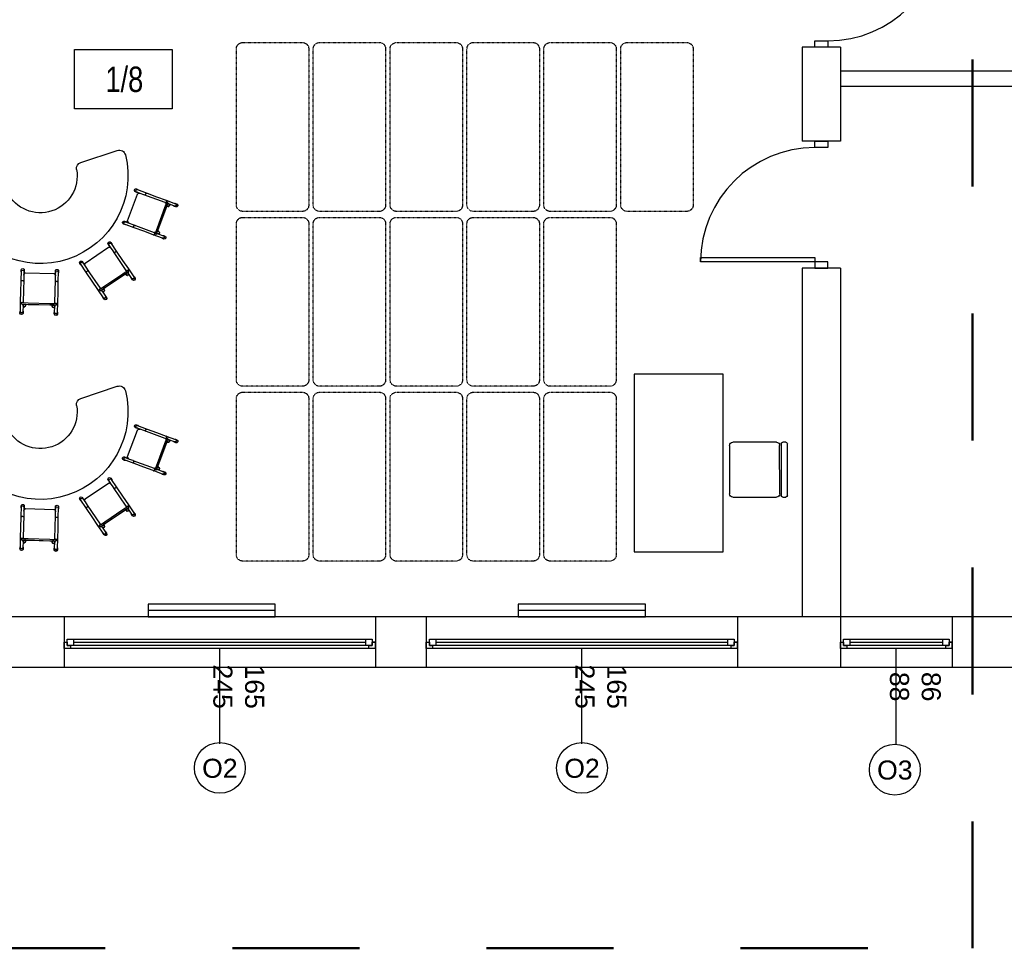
# Model space of a CAD drawing. Header units: millimetres. Extents: x 3698380 to 4312681, y 679670 to 844285.
# Tile 53 of 100: x 3979716 to 3987465, y 779016 to 786330. Entities that reach past the tile are written whole.
import ezdxf
from ezdxf.enums import TextEntityAlignment as Align

# ---------------------------------------------------------------- set-up
doc = ezdxf.new("R2010")
doc.units = ezdxf.units.MM
doc.header["$LTSCALE"] = 10
for name, pattern in [('1', [2, 1, -1]), ('ACAD_ISO03W100', [30, 12, -18]), ('drobna przerywana', [0.4, 0.1, -0.1, 0.1, -0.1])]:
    doc.linetypes.add(name, pattern=pattern)
for name, color, linetype in [('_wytyczne ele', 6, 'Continuous'), ('A_bloki', 252, 'Continuous'), ('A_opis_pom', 3, 'Continuous'), ('A_sc_istn', 252, 'Continuous'), ('A_wymiary', 1, 'Continuous')]:
    doc.layers.add(name, color=color, linetype=linetype)
doc.layers.add('HVAC_zakres_opracowania', color=1, linetype='1', lineweight=50)
doc.styles.get("Standard").update_dxf_attribs({"font": 'arial.ttf'})
doc.styles.add('Strzałki', font='ic-isocp.shx', dxfattribs={"width": 0.8})
doc.linetypes.add('TRACKS', pattern='A,0.15,[130,ltypeshp.shx,S=0.25,R=0,X=0,Y=0],0.15', length=0.3)

# ---------------------------------------------------------------- blocks, each defined once
blk = doc.blocks.new('*U462')
at = {"color": 252}
for p, q in [((-95, 20), (-100, 20)), ((-97.5, 15), (-97.5, 17.5)), ((-97.5, 17.5), (-95, 17.5)), ((-92.5, 17.5), (-97.5, 17.5)), ((-97.5, 17.5), (-97.5, 12.5)), ((-95, 17.5), (-95, 20)), ((140, 20), (-95, 20)), ((-92.5, 12.5), (-92.5, 17.5)), ((137.5, 17.5), (-92.5, 17.5)), ((142.5, 17.5), (137.5, 17.5)), ((137.5, 17.5), (137.5, 12.5)), ((145, 20), (140, 20)), ((140, 20), (140, 17.5)), ((140, 17.5), (142.5, 17.5)), ((142.5, 17.5), (142.5, 15)), ((142.5, 12.5), (142.5, 17.5)), ((-100, 15), (-97.5, 15)), ((-97.5, 12.5), (-92.5, 12.5)), ((-92.5, 15), (137.5, 15)), ((-92.5, 12.5), (137.5, 12.5)), ((-92.5, 12.5), (137.5, 12.5)), ((137.5, 12.5), (142.5, 12.5)), ((142.5, 15), (145, 15))]:
    blk.add_line(p, q, dxfattribs=at)
for points in [[(-100, 20), (-100, 15), (-97.5, 15)], [(145, 20), (145, 14.99), (142.5, 15)]]:
    blk.add_lwpolyline(points, dxfattribs=at)
blk = doc.blocks.new('*U338')
at = {"color": 252}
blk.add_lwpolyline([(75, 0), (0, 0)], dxfattribs=at)
for tag, p in [('S', (30, 5)), ('H', (30, -20))]:
    blk.add_attdef(tag, text='', height=15, dxfattribs=at).set_placement(p, align=Align.CENTER)
blk = doc.blocks.new('*U463')
at = {"color": 252}
for p, q in [((-16.5, 20), (-21.5, 20)), ((-19, 15), (-19, 17.5)), ((-19, 17.5), (-16.5, 17.5)), ((-14, 17.5), (-19, 17.5)), ((-19, 17.5), (-19, 12.5)), ((-16.5, 17.5), (-16.5, 20)), ((61.5, 20), (-16.5, 20)), ((-14, 12.5), (-14, 17.5)), ((59, 17.5), (-14, 17.5)), ((64, 17.5), (59, 17.5)), ((59, 17.5), (59, 12.5)), ((66.5, 20), (61.5, 20)), ((61.5, 20), (61.5, 17.5)), ((61.5, 17.5), (64, 17.5)), ((64, 17.5), (64, 15)), ((64, 12.5), (64, 17.5)), ((-21.5, 15), (-19, 15)), ((-19, 12.5), (-14, 12.5)), ((-14, 15), (59, 15)), ((-14, 12.5), (59, 12.5)), ((-14, 12.5), (59, 12.5)), ((59, 12.5), (64, 12.5)), ((64, 15), (66.5, 15))]:
    blk.add_line(p, q, dxfattribs=at)
for points in [[(-21.5, 20), (-21.5, 15), (-19, 15)], [(66.5, 20), (66.5, 15), (64, 15)]]:
    blk.add_lwpolyline(points, dxfattribs=at)
blk = doc.blocks.new('*U469')
at = {"color": 252}
for points in [[(35, 900), (35, 0), (0, 0), (0, 900)], [(-50, -100), (0, -100), (0, 0), (-50, 0)], [(950, 0), (950, -100), (900, -100), (900, 0)]]:
    blk.add_lwpolyline(points, close=True, dxfattribs=at)
blk.add_arc((0, 0), 900, 0, 90, dxfattribs=at)
blk = doc.blocks.new('Stolik banan - czerwony - wys_ 53 cm-1783507-0 PARTER')
at = {"layer": 'A_bloki'}
for p, q in [((-33.64, 69.19), (-63.82, 69.19)), ((63.79, 69.19), (33.62, 69.19))]:
    blk.add_line(p, q, dxfattribs=at)
for centre, radius, start, end in [((-63.82, 64.19), 5, 90, 184.4808), ((-0.01, 69.19), 69, 184.4808, 355.5192), ((-33.64, 64.19), 5, 8.45652, 90), ((-0.01, 69.19), 29, 188.45652, 351.54348), ((33.62, 64.19), 5, 90, 171.54348), ((63.79, 64.19), 5, 355.5192, 90)]:
    blk.add_arc(centre, radius, start, end, dxfattribs=at)
blk = doc.blocks.new('Krzesełko 38 cm - Czerwony-V99-0 PARTER')
at = {"layer": 'A_bloki'}
for p, q in [((-14.75, 7.01), (-14.75, 5.8)), ((-14.5, 5.8), (-14.5, -1.97)), ((-13.5, 0), (-8.5, 0)), ((-12.5, 1), (-12.5, 5.8)), ((-12.5, 1), (-12.5, 0)), ((-12.25, 5.8), (-12.25, 7.01)), ((-10.5, 0.06), (-10.5, 1)), ((10.5, 0.11), (-10.5, 0.11)), ((-8.5, 0), (8.5, 0)), ((8.5, 0), (13.5, 0)), ((10.5, 1), (10.5, 0.06)), ((12.25, 7.01), (12.25, 5.8)), ((12.5, 5.8), (12.5, 1)), ((12.5, 0), (12.5, 1)), ((14.5, -1.97), (14.5, 5.8)), ((14.75, 5.8), (14.75, 7.01)), ((-14.5, -1.97), (-14.5, -9.97)), ((-13.5, 0), (-13.5, -1)), ((-8.5, -1), (-13.5, -1)), ((-12.5, -1.97), (-12.5, -1)), ((-12.5, -1.05), (-12.5, -1.89)), ((-12.5, -19.79), (-12.5, -1.89)), ((8.5, -1), (-8.5, -1)), ((13.5, -1), (8.5, -1)), ((12.5, -1), (12.5, -1.97)), ((12.5, -1.89), (12.5, -1.05)), ((12.5, -1.89), (12.5, -19.79)), ((13.5, -1), (13.5, 0)), ((14.5, -9.97), (14.5, -1.97)), ((-14.5, -9.97), (-14.5, -17.97)), ((14.5, -17.97), (14.5, -9.97)), ((-14.5, -17.97), (-14.5, -26.94)), ((-12.5, -19.11), (-12.5, -17.97)), ((-12.5, -19.98), (-12.5, -19.79)), ((-12.5, -22.92), (-12.5, -19.98)), ((-12.5, -26.94), (-12.5, -22.92)), ((12.5, -17.97), (12.5, -19.11)), ((12.5, -19.79), (12.5, -19.98)), ((12.5, -19.98), (12.5, -22.92)), ((12.5, -22.92), (12.5, -26.94)), ((14.5, -26.94), (14.5, -17.97)), ((-14.75, -25.73), (-14.75, -26.94)), ((-12.25, -26.94), (-12.25, -25.73)), ((-11.14, -24.82), (11.14, -24.82)), ((12.25, -25.73), (12.25, -26.94)), ((14.75, -26.94), (14.75, -25.73))]:
    blk.add_line(p, q, dxfattribs=at)
at = {"layer": 'A_bloki', "flags": 128}
for points in [[(-12.5, -22.92), (-12.46, -23.34), (-12.32, -23.74), (-12.11, -24.1), (-11.83, -24.41), (-11.49, -24.66)], [(11.49, -24.66), (11.83, -24.41), (12.11, -24.1), (12.32, -23.74), (12.46, -23.34), (12.5, -22.92)]]:
    blk.add_lwpolyline(points, dxfattribs=at)
at = {"layer": 'A_bloki'}
for centre, radius, start, end in [((-11.5, 1), 1, 0, 180), ((-11.5, 1), 1, 135, 180), ((-11.5, 1), 1, 180, 255), ((-11.5, 1), 1, 180, 360), ((-11.5, 1), 1, 30, 120), ((-11.5, 1), 1, 300, 0), ((-11.5, 1), 1, 0, 15), ((11.5, 1), 1, 360, 180), ((11.5, 1), 1, 120, 180), ((11.5, 1), 1, 180, 240), ((11.5, 1), 1, 180, 360), ((11.5, 1), 1, 360, 105), ((11.5, 1), 1, 270, 360), ((-10.5, -1.89), 2, 155.58201, 180), ((10.5, -1.89), 2, 0, 24.41799)]:
    blk.add_arc(centre, radius, start, end, dxfattribs=at)
for centre, major_axis, start_param, end_param in [((-13.5, 7.01), (-1.25, 0), 3.141593, 6.283185), ((13.5, 7.01), (-1.25, 0), 3.141593, 6.283185), ((-13.5, 7.01), (1.25, 0), 3.141593, 3.403392), ((-13.5, 5.8), (1.25, 0), 0, 3.141593), ((-13.5, 5.8), (1.25, 0), 3.141593, 3.77396), ((-13.5, 5.8), (-1, 0), 3.141593, 6.283185), ((-13.5, 5.8), (1.25, 0), 5.650818, 6.283185), ((-13.5, 7.01), (-1.25, 0), 2.879793, 3.141593), ((13.5, 7.01), (1.25, 0), 3.141593, 3.403392), ((13.5, 5.8), (1.25, 0), 0, 3.141593), ((13.5, 5.8), (1.25, 0), 3.141593, 3.77396), ((13.5, 5.8), (-1, 0), 3.141593, 6.283185), ((13.5, 5.8), (1.25, 0), 5.650818, 6.283185), ((13.5, 7.01), (-1.25, 0), 2.879793, 3.141593), ((-13.5, -25.73), (1.25, 0), 2.509225, 3.141593), ((-13.5, -25.73), (1.25, 0), 3.141593, 6.283185), ((-13.5, -26.94), (-1.25, 0), 6.021386, 6.283185), ((-13.5, -26.94), (-1.25, 0), 0, 3.141593), ((-13.5, -25.73), (1.25, 0), 0, 0.632368), ((-13.5, -26.94), (1.25, 0), 0, 0.261799), ((13.5, -25.73), (1.25, 0), 2.509225, 3.141593), ((13.5, -25.73), (1.25, 0), 3.141593, 6.283185), ((13.5, -26.94), (-1.25, 0), 6.100199, 6.283185), ((13.5, -26.94), (-1.25, 0), 0, 3.141593), ((13.5, -25.73), (1.25, 0), 0, 0.632368), ((13.5, -26.94), (1.25, 0), 0, 0.261799)]:
    blk.add_ellipse(centre, major_axis=major_axis, ratio=0.970296, start_param=start_param, end_param=end_param, dxfattribs=at)
for points, knots in [([(-12.5, 1), (-12.5, 1.09), (-12.48, 1.22), (-12.43, 1.38), (-12.38, 1.48), (-12.33, 1.56), (-12.28, 1.63), (-12.24, 1.68), (-12.21, 1.71)], [0, 0, 0, 0, 0.0833333, 0.125, 0.1666667, 0.1875, 0.2083333, 0.25, 0.25, 0.25, 0.25]), ([(-11.76, 0.03), (-11.8, 0.05), (-11.88, 0.07), (-12, 0.13), (-12.09, 0.19), (-12.16, 0.25), (-12.22, 0.31), (-12.3, 0.39), (-12.36, 0.48), (-12.4, 0.56), (-12.43, 0.64), (-12.48, 0.78), (-12.5, 0.91), (-12.5, 1)], [0.5833333, 0.5833333, 0.5833333, 0.5833333, 0.625, 0.6666667, 0.7083333, 0.7291667, 0.75, 0.7916667, 0.8333333, 0.8541667, 0.875, 0.9166667, 1, 1, 1, 1]), ([(-12, 1.87), (-11.96, 1.89), (-11.88, 1.93), (-11.72, 1.98), (-11.5, 2.01), (-11.28, 1.98), (-11.12, 1.93), (-11.04, 1.89), (-11, 1.87)], [0.3333333, 0.3333333, 0.3333333, 0.3333333, 0.375, 0.4166667, 0.5, 0.5833333, 0.625, 0.6666667, 0.6666667, 0.6666667, 0.6666667]), ([(-10.5, 1), (-10.5, 0.91), (-10.52, 0.78), (-10.57, 0.62), (-10.62, 0.52), (-10.67, 0.44), (-10.72, 0.37), (-10.78, 0.31), (-10.84, 0.25), (-10.91, 0.19), (-10.96, 0.16), (-11, 0.13)], [0, 0, 0, 0, 0.0833333, 0.125, 0.1666667, 0.1875, 0.2083333, 0.25, 0.2708333, 0.2916667, 0.3333333, 0.3333333, 0.3333333, 0.3333333]), ([(10.5, 1), (10.5, 1.09), (10.52, 1.22), (10.57, 1.38), (10.62, 1.48), (10.67, 1.56), (10.72, 1.63), (10.78, 1.69), (10.84, 1.75), (10.91, 1.81), (10.96, 1.84), (11, 1.87)], [0, 0, 0, 0, 0.0833333, 0.125, 0.1666667, 0.1875, 0.2083333, 0.25, 0.2708333, 0.2916667, 0.3333333, 0.3333333, 0.3333333, 0.3333333]), ([(11, 0.13), (10.96, 0.16), (10.91, 0.19), (10.84, 0.25), (10.78, 0.31), (10.7, 0.39), (10.64, 0.48), (10.6, 0.56), (10.57, 0.64), (10.52, 0.78), (10.5, 0.91), (10.5, 1)], [0.6666667, 0.6666667, 0.6666667, 0.6666667, 0.7083333, 0.7291667, 0.75, 0.7916667, 0.8333333, 0.8541667, 0.875, 0.9166667, 1, 1, 1, 1]), ([(11.06, 0.03), (11.01, 0.04), (10.83, 0.09), (10.64, 0.11), (10.5, 0.11)], [0.4285714, 0.4285714, 0.4285714, 0.4285714, 0.5714286, 1, 1, 1, 1]), ([(11.5, 2), (11.59, 2), (11.72, 1.98), (11.88, 1.93), (11.96, 1.89), (12, 1.87)], [0.5, 0.5, 0.5, 0.5, 0.5833333, 0.625, 0.6666667, 0.6666667, 0.6666667, 0.6666667]), ([(12.5, 1), (12.5, 0.91), (12.48, 0.78), (12.43, 0.62), (12.38, 0.52), (12.33, 0.44), (12.28, 0.37), (12.22, 0.31), (12.16, 0.25), (12.09, 0.19), (12, 0.13), (11.88, 0.07), (11.72, 0.02), (11.59, 0), (11.5, 0)], [0, 0, 0, 0, 0.0833333, 0.125, 0.1666667, 0.1875, 0.2083333, 0.25, 0.2708333, 0.2916667, 0.3333333, 0.375, 0.4166667, 0.5, 0.5, 0.5, 0.5]), ([(12.21, 1.71), (12.24, 1.68), (12.3, 1.61), (12.36, 1.52), (12.4, 1.44), (12.43, 1.36), (12.48, 1.22), (12.5, 1.09), (12.5, 1)], [0.75, 0.75, 0.75, 0.75, 0.7916667, 0.8333333, 0.8541667, 0.875, 0.9166667, 1, 1, 1, 1]), ([(-14.5, -1.97), (-14.5, -1.9), (-14.48, -1.8), (-14.43, -1.67), (-14.37, -1.58), (-14.3, -1.49), (-14.21, -1.41), (-14.11, -1.35), (-13.97, -1.27), (-13.76, -1.2), (-13.5, -1.18), (-13.24, -1.2), (-13.03, -1.27), (-12.89, -1.35), (-12.79, -1.41), (-12.7, -1.49), (-12.63, -1.58), (-12.57, -1.67), (-12.52, -1.8), (-12.5, -1.9), (-12.5, -1.97)], [0, 0, 0, 0, 0.083333, 0.125, 0.166667, 0.208333, 0.25, 0.291667, 0.333333, 0.416667, 0.5, 0.583333, 0.666667, 0.708333, 0.75, 0.791667, 0.833333, 0.875, 0.916667, 1, 1, 1, 1]), ([(12.5, -1.97), (12.5, -1.9), (12.52, -1.8), (12.57, -1.67), (12.63, -1.58), (12.7, -1.49), (12.79, -1.41), (12.89, -1.35), (13.03, -1.27), (13.24, -1.2), (13.5, -1.18), (13.76, -1.2), (13.97, -1.27), (14.11, -1.35), (14.21, -1.41), (14.3, -1.49), (14.37, -1.58), (14.43, -1.67), (14.48, -1.8), (14.5, -1.9), (14.5, -1.97)], [0, 0, 0, 0, 0.083333, 0.125, 0.166667, 0.208333, 0.25, 0.291667, 0.333333, 0.416667, 0.5, 0.583333, 0.666667, 0.708333, 0.75, 0.791667, 0.833333, 0.875, 0.916667, 1, 1, 1, 1]), ([(-14.5, -17.97), (-14.5, -18.04), (-14.48, -18.14), (-14.43, -18.27), (-14.37, -18.36), (-14.3, -18.44), (-14.21, -18.52), (-14.11, -18.59), (-13.97, -18.67), (-13.76, -18.73), (-13.5, -18.76), (-13.24, -18.73), (-13.03, -18.67), (-12.89, -18.59), (-12.79, -18.52), (-12.7, -18.44), (-12.63, -18.36), (-12.57, -18.27), (-12.52, -18.14), (-12.5, -18.04), (-12.5, -17.97)], [0, 0, 0, 0, 0.083333, 0.125, 0.166667, 0.208333, 0.25, 0.291667, 0.333333, 0.416667, 0.5, 0.583333, 0.666667, 0.708333, 0.75, 0.791667, 0.833333, 0.875, 0.916667, 1, 1, 1, 1]), ([(12.5, -17.97), (12.5, -18.04), (12.52, -18.14), (12.57, -18.27), (12.63, -18.36), (12.7, -18.44), (12.79, -18.52), (12.89, -18.59), (13.03, -18.67), (13.24, -18.73), (13.5, -18.76), (13.76, -18.73), (13.97, -18.67), (14.11, -18.59), (14.21, -18.52), (14.3, -18.44), (14.37, -18.36), (14.43, -18.27), (14.48, -18.14), (14.5, -18.04), (14.5, -17.97)], [0, 0, 0, 0, 0.083333, 0.125, 0.166667, 0.208333, 0.25, 0.291667, 0.333333, 0.416667, 0.5, 0.583333, 0.666667, 0.708333, 0.75, 0.791667, 0.833333, 0.875, 0.916667, 1, 1, 1, 1]), ([(-11.57, -24.61), (-11.57, -24.61), (-11.58, -24.6), (-11.6, -24.59), (-11.61, -24.58), (-11.63, -24.57), (-11.64, -24.56), (-11.66, -24.55), (-11.67, -24.54), (-11.68, -24.53), (-11.7, -24.52), (-11.71, -24.51), (-11.73, -24.5), (-11.74, -24.49), (-11.76, -24.47), (-11.79, -24.45), (-11.82, -24.42), (-11.86, -24.39), (-11.91, -24.34), (-11.94, -24.31), (-11.96, -24.29)], [0, 0, 0, 0, 0.071429, 0.107143, 0.142857, 0.178571, 0.214286, 0.25, 0.285714, 0.321429, 0.357143, 0.392857, 0.428571, 0.464286, 0.5, 0.571429, 0.642857, 0.714286, 0.857143, 1, 1, 1, 1]), ([(-11.49, -24.66), (-11.46, -24.67), (-11.43, -24.69), (-11.39, -24.71), (-11.36, -24.72), (-11.35, -24.73), (-11.33, -24.74), (-11.31, -24.75), (-11.29, -24.76), (-11.28, -24.76), (-11.26, -24.77), (-11.24, -24.78), (-11.23, -24.78), (-11.21, -24.79), (-11.19, -24.8), (-11.18, -24.8), (-11.16, -24.81), (-11.15, -24.81), (-11.15, -24.81), (-11.14, -24.82), (-11.14, -24.82), (-11.14, -24.82), (-11.14, -24.81)], [0, 0, 0, 0, 0.1428571, 0.2142857, 0.25, 0.2857143, 0.3214286, 0.3571429, 0.3928571, 0.4285714, 0.4642857, 0.5, 0.5357143, 0.5714286, 0.6071429, 0.6428571, 0.6785714, 0.7142857, 0.75, 0.7857143, 0.8214286, 0.8571429, 0.8571429, 0.8571429, 0.8571429]), ([(11.14, -24.81), (11.14, -24.82), (11.14, -24.82), (11.14, -24.82), (11.15, -24.81), (11.15, -24.81), (11.16, -24.81), (11.18, -24.8), (11.19, -24.8), (11.21, -24.79), (11.23, -24.78), (11.24, -24.78), (11.26, -24.77), (11.28, -24.76), (11.29, -24.76), (11.31, -24.75), (11.33, -24.74), (11.35, -24.73), (11.36, -24.72), (11.39, -24.71), (11.43, -24.69), (11.46, -24.67), (11.49, -24.66)], [0.1428571, 0.1428571, 0.1428571, 0.1428571, 0.1785714, 0.2142857, 0.25, 0.2857143, 0.3214286, 0.3571429, 0.3928571, 0.4285714, 0.4642857, 0.5, 0.5357143, 0.5714286, 0.6071429, 0.6428571, 0.6785714, 0.7142857, 0.75, 0.7857143, 0.8571429, 1, 1, 1, 1]), ([(11.96, -24.29), (11.94, -24.31), (11.91, -24.34), (11.86, -24.39), (11.82, -24.42), (11.79, -24.45), (11.76, -24.47), (11.74, -24.49), (11.73, -24.5), (11.71, -24.51), (11.7, -24.52), (11.68, -24.53), (11.67, -24.54), (11.66, -24.55), (11.64, -24.56), (11.63, -24.57), (11.61, -24.58), (11.6, -24.59), (11.58, -24.6), (11.57, -24.61), (11.57, -24.61)], [0, 0, 0, 0, 0.142857, 0.285714, 0.357143, 0.428571, 0.5, 0.535714, 0.571429, 0.607143, 0.642857, 0.678571, 0.714286, 0.75, 0.785714, 0.821429, 0.857143, 0.892857, 0.928571, 1, 1, 1, 1])]:
    blk.add_open_spline(points, degree=3, knots=knots, dxfattribs=at)
for points in [[(-10.5, 0.11), (-10.55, 0.11), (-10.64, 0.11), (-10.78, 0.09), (-10.92, 0.07), (-11.01, 0.04), (-11.06, 0.03)], [(-10.79, 1.71), (-10.76, 1.68), (-10.7, 1.61), (-10.66, 1.54), (-10.63, 1.5)], [(-10.53, 1.26), (-10.51, 1.18), (-10.5, 1.09), (-10.5, 1)]]:
    blk.add_open_spline(points, degree=3, dxfattribs=at)
blk = doc.blocks.new('Krzesło Breuera - Krzesło Breuera-V3-1 PIĘTRO')
at = {"layer": 'A_bloki'}
for p, q in [((-21.59, 17.62), (-21.59, 20.08)), ((-20.32, 21.35), (20.32, 21.35)), ((20.32, 16.35), (-20.32, 16.35)), ((21.59, 20.08), (21.59, 17.62)), ((-21.59, -21.59), (-21.59, 12.7)), ((-19.05, 15.24), (19.05, 15.24)), ((21.59, 12.7), (21.59, -21.59)), ((19.05, -24.13), (-19.05, -24.13))]:
    blk.add_line(p, q, dxfattribs=at)
for centre, radius, start, end in [((-20.32, 20.08), 1.27, 90, 180), ((-20.32, 17.62), 1.27, 180, 270), ((20.32, 20.08), 1.27, 0, 90), ((20.32, 17.62), 1.27, 270, 0), ((-19.05, 12.7), 2.54, 90, 180), ((19.05, 12.7), 2.54, 0, 90), ((-19.05, -21.59), 2.54, 180, 270), ((19.05, -21.59), 2.54, 270, 0)]:
    blk.add_arc(centre, radius, start, end, dxfattribs=at)
blk = doc.blocks.new('gvjgvy')
at = {"layer": 'A_bloki', "linetype": 'drobna przerywana'}
for p, q in [((194014, -595268), (192784, -595268)), ((192734, -595318), (192734, -595788)), ((194064, -595788), (194064, -595318)), ((192784, -595838), (194014, -595838))]:
    blk.add_line(p, q, dxfattribs=at)
for centre, start, end in [((192784, -595318), 90, 180), ((194014, -595318), 0, 90), ((192784, -595788), 180, 270), ((194014, -595788), 270, 0)]:
    blk.add_arc(centre, 50, start, end, dxfattribs=at)
blk = doc.blocks.new('d')
at = {"layer": 'A_bloki', "color": 252}
blk.add_lwpolyline([(3742792.66, 783538.99), (3742792.66, 782138.99), (3743492.66, 782138.99), (3743492.66, 783538.99)], close=True, dxfattribs=at)
at = {"layer": 'A_opis_pom', "color": 252, "ltscale": 2}
blk.add_lwpolyline([(3738386.19, 786094.11), (3739155.12, 786094.11), (3739155.12, 785628.68), (3738386.19, 785628.68)], close=True, dxfattribs=at)
at = {"layer": 'A_sc_istn', "color": 252}
for points in [[(3744114.74, 786112.59), (3744114.74, 785372.8)], [(3744414.74, 786112.59), (3744114.74, 786112.59)], [(3744414.74, 786112.59), (3744414.74, 785372.8)], [(3744414.74, 785927.02), (3746834.74, 785927.02)], [(3744414.74, 785807.02), (3746834.74, 785807.02)], [(3744414.74, 785372.8), (3744114.74, 785372.8)], [(3744114.74, 784372.8), (3744114.74, 781627.02)], [(3744414.74, 784372.8), (3744114.74, 784372.8)], [(3744414.74, 784372.8), (3744414.74, 781627.02)], [(3748199.74, 781627.02), (3730709.74, 781627.02)], [(3738304.74, 781627.02), (3738304.74, 781227.02)], [(3740754.74, 781627.02), (3740754.74, 781227.02)], [(3741154.74, 781627.02), (3741154.74, 781227.02)], [(3743604.74, 781627.02), (3743604.74, 781227.02)], [(3744414.74, 781627.02), (3744414.74, 781227.02)], [(3745294.74, 781627.02), (3745294.74, 781227.02)], [(3748199.74, 781227.02), (3730709.74, 781227.02)]]:
    blk.add_lwpolyline(points, dxfattribs=at)
for points in [[(3744214.74, 785372.8), (3744314.74, 785372.8), (3744314.74, 785322.8), (3744214.74, 785322.8)], [(3743314.74, 784457.8), (3744214.74, 784457.8), (3744214.74, 784422.8), (3743314.74, 784422.8)], [(3744314.74, 784372.8), (3744314.74, 784422.8), (3744214.74, 784422.8), (3744214.74, 784372.8)], [(3739966.9, 781727.02), (3738966.9, 781727.02), (3738966.9, 781627.02), (3739966.9, 781627.02)], [(3742879.74, 781727.02), (3741879.74, 781727.02), (3741879.74, 781627.02), (3742879.74, 781627.02)]]:
    blk.add_lwpolyline(points, close=True, dxfattribs=at)
at = {"layer": 'A_sc_istn', "color": 252, "linetype": 'TRACKS', "ltscale": 20}
for points in [[(3739966.9, 781677.02), (3738966.9, 781677.02)], [(3742879.74, 781677.02), (3741879.74, 781677.02)]]:
    blk.add_lwpolyline(points, dxfattribs=at)
at = {"layer": 'A_sc_istn', "color": 252}
for centre in [(3739531.05, 780437.26), (3742381.05, 780437.26), (3744843.11, 780423.26)]:
    blk.add_circle(centre, 200, dxfattribs=at)
blk.add_arc((3744214.74, 784422.8), 900, 90, 180, dxfattribs=at)
at = {"layer": 'A_bloki', "color": 252, "xscale": -1, "rotation": 270}
for p in [(4335498.8, 592085.88), (4336103.8, 592085.88), (4336708.8, 592085.88), (4337313.8, 592085.88), (4337918.8, 592085.88), (4338523.8, 592085.88), (4335498.8, 590708.94), (4336103.8, 590708.94), (4336708.8, 590708.94), (4337313.8, 590708.94), (4337918.8, 590708.94), (4335498.8, 589332), (4336103.8, 589332), (4336708.8, 589332), (4337313.8, 589332), (4337918.8, 589332)]:
    blk.add_blockref('gvjgvy', p, dxfattribs=at)
at = {"layer": 'A_bloki', "color": 252}
for name, p, xscale, yscale, zscale, rotation in [('Stolik banan - czerwony - wys_ 53 cm-1783507-0 PARTER', (3738335.71, 784442.52), -9.999999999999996, 9.999999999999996, 9.999999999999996, 18.34875562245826), ('Krzesełko 38 cm - Czerwony-V99-0 PARTER', (3739075.93, 784764.96), -10.00000000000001, 10.00000000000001, 10.00000000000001, 249.6655737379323), ('Krzesełko 38 cm - Czerwony-V99-0 PARTER', (3738702.09, 784269.98), -9.999999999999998, 9.999999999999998, 9.999999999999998, 214.1670878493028), ('Krzesełko 38 cm - Czerwony-V99-0 PARTER', (3738107.27, 784085.48), -9.999999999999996, 9.999999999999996, 9.999999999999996, 178.5165308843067), ('Stolik banan - czerwony - wys_ 53 cm-1783507-0 PARTER', (3738335.71, 782585.02), -9.999999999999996, 9.999999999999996, 9.999999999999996, 18.34875562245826), ('Krzesełko 38 cm - Czerwony-V99-0 PARTER', (3739075.93, 782907.47), -10.00000000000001, 10.00000000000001, 10.00000000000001, 249.6655737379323), ('Krzesło Breuera - Krzesło Breuera-V3-1 PIĘTRO', (3743784.35, 782785.68), -10, 10, 10, 270.0242200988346), ('Krzesełko 38 cm - Czerwony-V99-0 PARTER', (3738702.09, 782412.49), -9.999999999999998, 9.999999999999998, 9.999999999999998, 214.1670878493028), ('Krzesełko 38 cm - Czerwony-V99-0 PARTER', (3738107.27, 782227.99), -9.999999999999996, 9.999999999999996, 9.999999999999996, 178.5165308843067)]:
    blk.add_blockref(name, p, dxfattribs=dict(at, xscale=xscale, yscale=yscale, zscale=zscale, rotation=rotation))
at = {"layer": 'A_sc_istn', "color": 252, "rotation": 270}
blk.add_blockref('*U469', (3744314.74, 787062.59), dxfattribs=at)
at = {"layer": 'A_sc_istn', "color": 252, "xscale": -10, "yscale": 10, "zscale": 10, "rotation": 180}
for name, p in [('*U462', (3739304.74, 781576.99)), ('*U462', (3742154.74, 781576.99)), ('*U463', (3744629.74, 781576.99))]:
    blk.add_blockref(name, p, dxfattribs=at)
at = {"layer": 'A_sc_istn', "color": 252, "linetype": 'ACAD_ISO03W100'}
ref = blk.add_blockref('*U338', (3739529.74, 781377), dxfattribs=dict(at, xscale=-10, yscale=10, zscale=10, rotation=90))
ref.add_attrib('S', '245', dxfattribs={"layer": '0', "color": 252, "height": 150, "rotation": 270}).set_placement((3739479.74, 781077), align=Align.CENTER)
ref.add_attrib('H', '165', dxfattribs={"layer": '0', "color": 252, "height": 150, "rotation": 270}).set_placement((3739729.74, 781077), align=Align.CENTER)
ref = blk.add_blockref('*U338', (3742379.74, 781377), dxfattribs=dict(at, xscale=-10, yscale=10, zscale=10, rotation=90))
ref.add_attrib('S', '245', dxfattribs={"layer": '0', "color": 252, "height": 150, "rotation": 270}).set_placement((3742329.74, 781077), align=Align.CENTER)
ref.add_attrib('H', '165', dxfattribs={"layer": '0', "color": 252, "height": 150, "rotation": 270}).set_placement((3742579.74, 781077), align=Align.CENTER)
ref = blk.add_blockref('*U338', (3744854.74, 781377), dxfattribs=dict(at, xscale=-10, yscale=10, zscale=10, rotation=90))
ref.add_attrib('S', '88', dxfattribs={"layer": '0', "color": 252, "height": 150, "rotation": 270}).set_placement((3744804.74, 781077), align=Align.CENTER)
ref.add_attrib('H', '86', dxfattribs={"layer": '0', "color": 252, "height": 150, "rotation": 270}).set_placement((3745054.74, 781077), align=Align.CENTER)
at = {"layer": 'A_sc_istn', "color": 252, "char_height": 300, "attachment_point": 7}
for s, insert in [('{\\H0.5x;O2}', (3739391.34, 780357.3)), ('{\\H0.5x;O2}', (3742241.34, 780357.3)), ('{\\H0.5x;O3}', (3744703.4, 780343.3))]:
    blk.add_mtext_dynamic_manual_height_columns(s, width=232.5953, gutter_width=12.5, heights=[0], dxfattribs=dict(at, insert=insert))
at = {"layer": 'A_opis_pom', "color": 252, "insert": (3738779.18, 785858.94), "char_height": 200, "attachment_point": 5, "style": 'Strzałki', "bg_fill": 3, "box_fill_scale": 1.2, "bg_fill_color": 256, "bg_fill_transparency": 10554628}
blk.add_mtext('1/8', dxfattribs=at)
blk = doc.blocks.new('A$C77EF4F1D')
at = {"layer": 'HVAC_zakres_opracowania', "color": 2, "ltscale": 100}
for p, q in [((16739.2, -14310.6), (16739.2, 1834.7)), ((-1085.3, -14310.6), (16739.2, -14310.6))]:
    blk.add_line(p, q, dxfattribs=at)

msp = doc.modelspace()

# ---------------------------------------------------------------- block references
at = {"layer": 'A_wymiary'}
msp.add_blockref('d', (241760.1, 0), dxfattribs=at)

# ---------------------------------------------------------------- next in the draw order: block references
at = {"layer": '_wytyczne ele', "color": 2, "ltscale": 2}
msp.add_blockref('A$C77EF4F1D', (3970474.9, 793327), dxfattribs=at)

doc.saveas('drawing.dxf')
